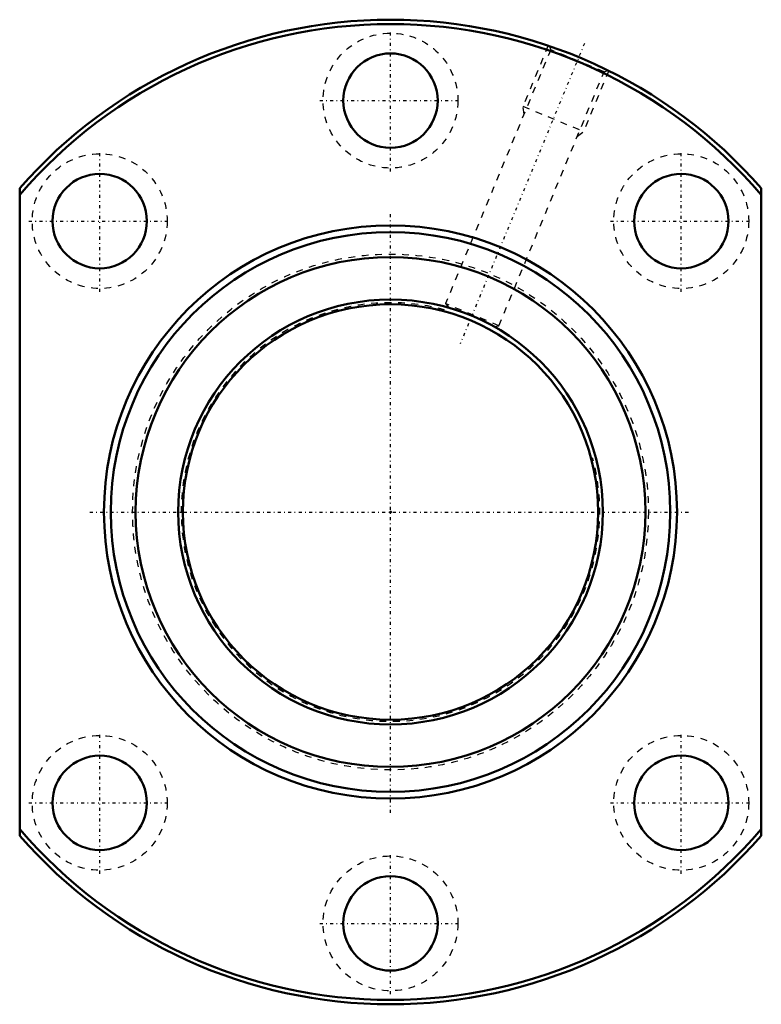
# Model space of a CAD drawing. Header units: millimetres. Extents: x -55 to 55, y -73 to 73.
import ezdxf

# ---------------------------------------------------------------- set-up
doc = ezdxf.new("R2010")
doc.units = ezdxf.units.MM
doc.linetypes.add('Center', pattern=[1.5, 0.45, -0.5, 0.05, -0.5])
doc.linetypes.add('Dashed', pattern=[2, 1, -1])
for name, color, linetype, lineweight in [('2d ConnectionPoints', 7, 'Continuous', 50), ('AM_0', 7, 'Continuous', 50), ('AM_5', 3, 'Continuous', 25), ('AM_7', 7, 'Center', 25), ('AM_9', 6, 'Dashed', 25)]:
    doc.layers.add(name, color=color, linetype=linetype, lineweight=lineweight)

# ---------------------------------------------------------------- blocks, each defined once
blk = doc.blocks.new('1_DK_6310_6RR0Nut_0_in_DK6310_6RRG1_138LC0_000_2')
at = {"layer": 'AM_0'}
for p, q in [((-55, -48), (-55, 48)), ((55, 48), (55, -48))]:
    blk.add_line(p, q, dxfattribs=at)
for centre, radius in [((0, 61), 7), ((-43.13, 43.13), 7), ((43.13, 43.13), 7), ((0, 0), 42.5), ((0, 0), 41.5), ((0, 0), 37.8), ((-43.13, -43.13), 7), ((43.13, -43.13), 7), ((0, -61), 7)]:
    blk.add_circle(centre, radius, dxfattribs=at)
for radius, start, end in [(73, 41.1121, 138.8879), (72.35, 40.5187, 139.4813), (72.35, 220.5187, 319.4813), (73, 221.1121, 318.8879)]:
    blk.add_arc((0, 0), radius, start, end, dxfattribs=at)
at = {"layer": 'AM_5', "linetype": 'Dashed'}
for p, q in [((23.38, 69.15), (19.65, 60.16)), ((32.37, 65.43), (28.64, 56.44)), ((19.81, 59.01), (19.65, 60.16)), ((19.65, 60.16), (28.64, 56.44)), ((27.72, 55.73), (28.64, 56.44))]:
    blk.add_line(p, q, dxfattribs=at)
at = {"layer": 'AM_7'}
for p, q in [((0, 50.5), (0, 71.5)), ((28.77, 69.47), (10.34, 24.95)), ((-10.5, 61), (10.5, 61)), ((-43.13, 32.63), (-43.13, 53.63)), ((43.13, 32.63), (43.13, 53.63)), ((0, -44.62), (0, 44.62)), ((-53.63, 43.13), (-32.63, 43.13)), ((32.63, 43.13), (53.63, 43.13)), ((-44.62, 0), (44.62, 0)), ((-43.13, -53.63), (-43.13, -32.63)), ((43.13, -53.63), (43.13, -32.63)), ((-53.63, -43.13), (-32.63, -43.13)), ((32.63, -43.13), (53.63, -43.13)), ((0, -71.5), (0, -50.5)), ((-10.5, -61), (10.5, -61))]:
    blk.add_line(p, q, dxfattribs=at)
at = {"layer": 'AM_9'}
for p, q in [((23.53, 69.1), (23.76, 68.55)), ((23.76, 68.55), (8.16, 30.9)), ((31.67, 65.27), (23.76, 68.55)), ((16.08, 27.62), (31.67, 65.27)), ((31.67, 65.27), (32.22, 65.49)), ((16.08, 27.62), (8.16, 30.9)), ((8.16, 30.9), (8.64, 30.29)), ((15.32, 27.52), (16.08, 27.62))]:
    blk.add_line(p, q, dxfattribs=at)
for centre, radius in [((0, 61), 10), ((-43.13, 43.13), 10), ((43.13, 43.13), 10), ((0, 0), 38.25), ((-43.13, -43.13), 10), ((43.13, -43.13), 10), ((0, -61), 10)]:
    blk.add_circle(centre, radius, dxfattribs=at)
blk = doc.blocks.new('2_DK_6310_6RR013800_Shaft_0_in_DK6310_6RRG1_138LC0_000_2')
at = {"layer": 'AM_0'}
for radius in [31.5, 30.8]:
    blk.add_circle((0, 0), radius, dxfattribs=at)
at = {"layer": 'AM_5', "linetype": 'Dashed'}
blk.add_arc((0, 0), 31.04, 75, 15, dxfattribs=at)

msp = doc.modelspace()

# ---------------------------------------------------------------- linework, layer by layer
at = {"layer": '2d ConnectionPoints'}
msp.add_point((0, 0), dxfattribs=at)
msp.add_point((0, 0), dxfattribs=at)

# ---------------------------------------------------------------- block references
for name in ['1_DK_6310_6RR0Nut_0_in_DK6310_6RRG1_138LC0_000_2', '2_DK_6310_6RR013800_Shaft_0_in_DK6310_6RRG1_138LC0_000_2']:
    msp.add_blockref(name, (0, 0))

doc.saveas('drawing.dxf')
